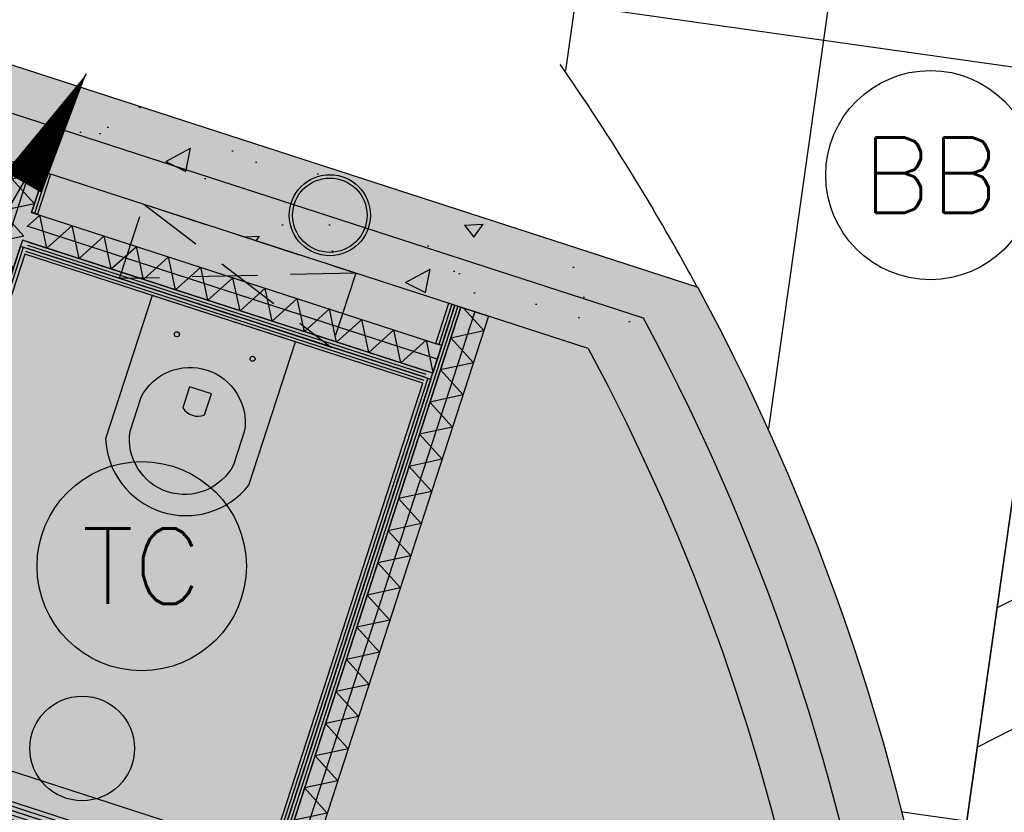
# Model space of a CAD drawing. Header units: millimetres. Extents: x -4107 to 114693, y -37499 to 54671.
# Tile 63 of 156: x 78177 to 80529, y -9439 to -7545. Entities that reach past the tile are written whole.
import ezdxf
from ezdxf.enums import TextEntityAlignment as Align

# ---------------------------------------------------------------- set-up
doc = ezdxf.new("R2010")
doc.units = ezdxf.units.MM
doc.header["$LTSCALE"] = 50
doc.linetypes.add('XREF_06_werkset$0$B0403', pattern=[37.5, 25, -12.5])
doc.linetypes.add('XREF_06_werkset$0$B0702', pattern=[4.6875, 3.125, -1.5625])
for name, color, linetype in [('ABT_VOORSTEL daklichten', 1, 'Continuous'), ('AL28XH2-_STAAL', 2, 'Continuous'), ('FOK_ BRANDSLANGHASPELS', 2, 'Continuous'), ('FOK_22_BINNENWANDEN', 2, 'Continuous'), ('FOK_28_CONSTRUCTIES', 4, 'Continuous'), ('XREF_06_PLAFOND$0$AA45----_PLAFONDAFW', 1, 'Continuous'), ('XREF_06_PLAFOND$0$AI45----_PLAFONDAFW', 2, 'Continuous'), ('XREF_06_verlichting$0$EL6311--', 3, 'Continuous'), ('XREF_06_Vloergoot installaties$0$EM6131--', 1, 'Continuous'), ('XREF_06_werkset$0$AA21K---_ISOLATIE', 242, 'Continuous'), ('XREF_06_werkset$0$AA28E---_TPGBETON', 242, 'Continuous'), ('XREF_06_werkset$0$AA31XI4-_MULTIPLEX', 242, 'Continuous'), ('XREF_06_werkset$0$AA32XI1-_NAALDHOUT', 242, 'Continuous'), ('XREF_06_werkset$0$AB31XI--_HOUT', 7, 'Continuous'), ('XREF_06_werkset$0$AI32XI1-_NAALDHOUT', 242, 'Continuous'), ('XREF_06_werkset$0$AI74----_INRSANITAIR', 1, 'Continuous'), ('XREF_06_werkset$0$AL$8A---_ABT-HULP', 241, 'Continuous'), ('XREF_06_werkset$0$AL21K---_ISOLATIE', 1, 'Continuous'), ('XREF_06_werkset$0$AL22RF7-_GIPSKARTON', 1, 'Continuous'), ('XREF_06_werkset$0$AL281L4-_STREEPG-BOV', 242, 'XREF_06_werkset$0$B0403'), ('XREF_06_werkset$0$AL28E---_TPGBETON', 4, 'Continuous'), ('XREF_06_werkset$0$AL31XI4-_MULTIPLEX', 2, 'Continuous'), ('XREF_06_werkset$0$AL32XI1-_NAALDHOUT', 2, 'Continuous'), ('XREF_06_werkset$0$AV32XI1-_NAALDHOUT', 1, 'Continuous'), ('XREF_06_werkset$0$AZ21K---_ISOLATIE', 1, 'Continuous'), ('XREF_06_werkset$0$AZ22RF7-_GIPSKARTON', 1, 'Continuous'), ('XREF_06_werkset$0$AZ28E---_TPGBETON', 4, 'Continuous'), ('XREF_06_werkset$0$AZ31XI4-_MULTIPLEX', 2, 'Continuous')]:
    doc.layers.add(name, color=color, linetype=linetype)
doc.styles.add('XREF_06_verlichting$0$BURO-018', font='simplex.shx', dxfattribs={"height": 180})
doc.styles.add('XREF_06_werkset$0$02_50', font='ABTPR.SHX', dxfattribs={"width": 0.8, "height": 125})
pattern_1 = [(49.99999999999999, (0, 0), (426.0525484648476, -37.2747681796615), [44.55000000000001, -490.0500000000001]), (355, (0, 0), (-82.41829216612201, 446.8021274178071), [35.64000000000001, -392.0400000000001]), (100.4514, (35.50437792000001, -3.10622796), (343.6345727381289, 409.5270879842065), [37.86167286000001, -416.4784145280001]), (46.18420000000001, (0, 118.8), (633.9411828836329, -98.31829451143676), [66.82500000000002, -735.0750000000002]), (96.6356, (52.82842653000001, 110.606775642), (555.1896470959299, 578.6260153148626), [56.79251107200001, -624.7175220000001]), (351.1842, (0, 118.8), (555.1891954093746, 578.626448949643), [53.46000000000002, -588.0600000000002]), (21, (59.40000000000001, 89.10000000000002), (354.5627889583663, -239.1556210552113), [44.55000000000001, -490.0500000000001]), (326.0000000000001, (59.40000000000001, 89.10000000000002), (144.5293071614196, 430.7391267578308), [35.64000000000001, -392.0400000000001]), (71.4514, (88.94688640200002, 69.17034603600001), (499.0922413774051, 191.5831150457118), [37.86167286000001, -416.4784145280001]), (37.50000000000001, (0, 0), (7.222954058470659, 197.7389491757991), [0, -387.2880000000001, 0, -397.9800000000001, 0, -393.5250000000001]), (7.499999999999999, (0, 0), (156.2633052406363, 234.280556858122), [0, -226.908, 0, -378.3780000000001, 0, -149.985]), (327.5, (-132.462, 0), (317.0905270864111, -13.3975938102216), [0, -148.5, 0, -463.3200000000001, 0, -614.7900000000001]), (317.5, (-191.8620000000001, 0), (346.4125845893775, 59.46235950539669), [0, -193.05, 0, -307.6920000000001, 0, -436.5900000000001])]

# ---------------------------------------------------------------- blocks, each defined once
blk = doc.blocks.new('XREF_06_Vloergoot installaties$0$E00107')
at = {"color": 0, "linetype": 'Continuous'}
blk.add_line((-5, -8.66025403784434), (5, 8.660254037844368), dxfattribs=at)
for points in [[(5, 8.660254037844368, 0, 1, 0), (3.5, 6.06217782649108, 1, 1, 0)], [(0, 0, 0, 1, 0), (-1.5, -2.598076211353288, 1, 1, 0)]]:
    blk.add_lwpolyline(points, format="xyseb", dxfattribs=at)
blk = doc.blocks.new('XREF_06_Vloergoot installaties')
at = {"layer": 'XREF_06_Vloergoot installaties$0$EM6131--', "xscale": 100, "yscale": 100, "zscale": 100}
blk.add_blockref('XREF_06_Vloergoot installaties$0$E00107', (77836.20486315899, -8539.900151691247), dxfattribs=at)
blk = doc.blocks.new('XREF_06_PLAFOND')
at = {"layer": 'XREF_06_PLAFOND$0$AA45----_PLAFONDAFW'}
h = blk.add_hatch(dxfattribs=at)
h.set_pattern_fill('ANSI31', color=256, scale=2200, angle=342.02, style=0)
h.set_pattern_definition([(27.02000000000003, (0, 0), (-124.9329103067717, 244.9831992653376), [])])
edge = h.paths.add_edge_path()
edge.add_line((79923.49240396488, -13101.34577445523), (78281.67232382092, -24695.3937757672))
edge.add_line((78281.67232382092, -24695.3937757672), (78861.03279180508, -24883.41584296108))
edge.add_line((78861.03279180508, -24883.41584296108), (85620.1515149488, 22847.48224413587))
edge.add_line((85620.1515149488, 22847.48224413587), (85032.18114062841, 22974.7036983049))
edge.add_line((85032.18114062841, 22974.7036983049), (80378.04838787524, -9891.405805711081))
edge.add_arc((75004.1964724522, -10767.57525289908), 5444.810126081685, -25.38020012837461, 9.260200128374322, ccw=False)
at = {"layer": 'XREF_06_PLAFOND$0$AI45----_PLAFONDAFW'}
h = blk.add_hatch(dxfattribs=at)
h.set_pattern_fill('_USER,_O', color=256, scale=1800, pattern_type=0)
h.set_pattern_definition([(351.94, (60508.45538535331, -17546.47061425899), (252.3780553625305, 1782.219211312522), [])])
edge = h.paths.add_edge_path(flags=16)
edge.add_arc((41622.22216217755, 26897.39712025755), 5449.922828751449, 0, 180)
edge.add_arc((41622.22216217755, 26897.39712025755), 5449.922828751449, 180, 360)
h.paths.add_polyline_path([(49833.5168537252, 30277.31994900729), (51633.51685374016, 30277.31994900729), (51633.51685363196, 27677.31994893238), (49833.51685351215, 27677.31994900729)], flags=16)
edge = h.paths.add_edge_path(flags=16)
edge.add_arc((86127.26898417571, 26613.49231747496), 3800.000000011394, 0, 180)
edge.add_arc((86127.26898417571, 26613.49231747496), 3800.000000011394, 180, 360)
edge = h.paths.add_edge_path(flags=16)
edge.add_arc((74998.81403571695, -10766.81305209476), 5450.000005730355, 0, 180)
edge.add_arc((74998.81403571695, -10766.81305209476), 5450.000005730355, 180, 360)
edge = h.paths.add_edge_path()
edge.add_arc((59888.12586944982, 10791.11494689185), 9323.877918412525, 341.2423601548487, 446.6290869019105)
edge.add_line((60436.36613652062, 20098.86075600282), (31243.25169369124, 21827.80385779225))
edge.add_line((31243.25169369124, 21827.80385779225), (28955.06492372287, 21950.50756966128))
edge.add_line((28955.06492372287, 21950.50756966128), (30807.03278968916, 36094.67203092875))
edge.add_line((30807.03278968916, 36094.67203092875), (95373.92533888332, 36094.67203087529))
edge.add_line((95373.92533888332, 36094.67203087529), (86392.75272236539, -27327.71370024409))
edge.add_line((86392.75272236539, -27327.7137002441), (59702.27815864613, -18665.75197252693))
edge.add_line((59702.27815864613, -18665.75197252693), (68716.7870859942, 7792.875369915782))
h = blk.add_hatch(dxfattribs=at)
h.set_pattern_fill('_USER,_O', color=256, scale=600, angle=90, pattern_type=0)
h.set_pattern_definition([(81.93999999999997, (95317.8413266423, 35698.87331730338), (-594.0730704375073, 84.12601845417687), [])])
edge = h.paths.add_edge_path(flags=16)
edge.add_arc((86127.26898417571, 26613.49231747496), 3800.000000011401, 0, 360)
edge = h.paths.add_edge_path(flags=16)
edge.add_arc((74998.81403571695, -10766.81305209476), 5450.000005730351, 0, 360)
edge = h.paths.add_edge_path(flags=16)
edge.add_arc((41622.22216217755, 26897.39712025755), 5449.922828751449, 0, 360)
h.paths.add_polyline_path([(49933.51685366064, 30177.31994903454), (51533.51685368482, 30177.31994903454), (51533.51685368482, 27777.31994900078), (49933.51685366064, 27777.31994900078)], flags=16)
edge = h.paths.add_edge_path()
edge.add_arc((59888.12586944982, 10791.11494689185), 9323.877918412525, 341.2423601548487, 446.6290869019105)
edge.add_line((60436.36613652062, 20098.86075600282), (31243.25169369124, 21827.80385779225))
edge.add_line((31243.25169369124, 21827.80385779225), (28955.06492372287, 21950.50756966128))
edge.add_line((28955.06492372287, 21950.50756966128), (30807.03278968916, 36094.67203092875))
edge.add_line((30807.03278968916, 36094.67203092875), (95373.92533888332, 36094.67203087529))
edge.add_line((95373.92533888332, 36094.67203087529), (86392.75272236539, -27327.71370024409))
edge.add_line((86392.75272236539, -27327.7137002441), (59702.27815864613, -18665.75197252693))
edge.add_line((59702.27815864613, -18665.75197252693), (68716.7870859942, 7792.875369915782))
at = {"layer": 'XREF_06_PLAFOND$0$AA45----_PLAFONDAFW'}
blk.add_lwpolyline([(79923.49240396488, -13101.34577445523), (78281.67232382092, -24695.3937757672), (78861.03279180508, -24883.41584296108), (85620.1515149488, 22847.48224413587), (85032.18114062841, 22974.7036983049), (80378.04838787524, -9891.405805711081, -0.1523088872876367)], format="xyb", close=True, dxfattribs=at)
blk = doc.blocks.new('A$C125E5D54')
at = {"layer": 'AL28XH2-_STAAL'}
for radius in [96.85, 88.85]:
    blk.add_circle((72349.99255137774, -5354.876707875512), radius, dxfattribs=at)
blk = doc.blocks.new('XREF_06_verlichting$0$1115B3A')
at = {"color": 0, "linetype": 'Continuous'}
blk.add_circle((0, 0), 2.5, dxfattribs=at)
at = {"color": 0, "linetype": 'Continuous', "style": 'XREF_06_verlichting$0$BURO-018'}
for tag, p in [('E_GKAST', (0, 8)), ('E_GROEP', (0, 5)), ('E_SGROEP', (4.5, 5)), ('E_ARMCODE', (0, 0)), ('E_SLET', (4.5, -1))]:
    blk.add_attdef(tag, text='', height=1.8, dxfattribs=at).set_placement(p, align=Align.MIDDLE)
blk = doc.blocks.new('XREF_06_verlichting$0$E00411')
at = {"color": 0, "linetype": 'Continuous'}
blk.add_circle((0, 0), 1.25, dxfattribs=at)
for points in [[(-2.891705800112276, 2.395768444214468), (-2.395768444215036, 2.891705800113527), (-1.237436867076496, 1.237436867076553)], [(2.395768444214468, 2.891705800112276), (2.891705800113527, 2.395768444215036), (1.237436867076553, 1.237436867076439)], [(-2.395768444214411, -2.891705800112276), (-2.89170580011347, -2.395768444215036), (-1.237436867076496, -1.237436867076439)], [(2.89170580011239, -2.395768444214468), (2.395768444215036, -2.891705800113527), (1.237436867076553, -1.237436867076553)]]:
    blk.add_solid(points, dxfattribs=at)
at = {"color": 0, "linetype": 'Continuous', "style": 'XREF_06_verlichting$0$BURO-018'}
for tag, height, p in [('E_SLET1', 1.8, (-2.842e-13, 4.641705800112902)), ('E_GROEP', 1.799999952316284, (0, 0)), ('E_GKAST', 1.799999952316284, (0, 0))]:
    blk.add_attdef(tag, text='', height=height, dxfattribs=at).set_placement(p, align=Align.MIDDLE)
at = {"color": 0, "linetype": 'Continuous', "style": 'XREF_06_verlichting$0$BURO-018', "flags": 1}
for tag in ['E_MATCODE', 'E_SGROEP']:
    blk.add_attdef(tag, text='', height=1.799999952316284, dxfattribs=at).set_placement((0, 0), align=Align.MIDDLE)
blk = doc.blocks.new('XREF_06_verlichting')
at = {"layer": 'XREF_06_verlichting$0$EL6311--'}
ref = blk.add_blockref('XREF_06_verlichting$0$1115B3A', (80352.38558098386, -7916.028510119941), dxfattribs=dict(at, xscale=100, yscale=100, zscale=100))
ref.add_attrib('E_ARMCODE', 'BB', dxfattribs={"layer": '0', "color": 1, "linetype": 'Continuous', "height": 180, "style": 'XREF_06_verlichting$0$BURO-018'}).set_placement((80352.38558098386, -7916.028510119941), align=Align.MIDDLE)
ref = blk.add_blockref('XREF_06_verlichting$0$1115B3A', (78468.33062781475, -8850.736579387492), dxfattribs=dict(at, xscale=100, yscale=100, zscale=100))
ref.add_attrib('E_ARMCODE', 'TC', dxfattribs={"layer": '0', "color": 1, "linetype": 'Continuous', "height": 180, "style": 'XREF_06_verlichting$0$BURO-018'}).set_placement((78468.33062781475, -8850.736579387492), align=Align.MIDDLE)
at = {"layer": 'XREF_06_verlichting$0$EL6311--', "xscale": 100.000000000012, "yscale": 100, "zscale": 100, "rotation": 343.6727703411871}
blk.add_blockref('XREF_06_verlichting$0$E00411', (78326.19564919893, -9286.389495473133), dxfattribs=at)
blk = doc.blocks.new('*U982')
at = {"layer": 'XREF_06_werkset$0$AA28E---_TPGBETON'}
blk.add_hatch(color=254, dxfattribs=at).paths.add_polyline_path([(15763.58728602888, 62068.33733462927), (13163.59038192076, 62068.32338466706), (13163.59038192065, 62288.32338464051), (15967.60088842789, 62288.33733462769)])
h = blk.add_hatch(dxfattribs=at)
h.set_pattern_fill('AR-CONC', color=1, scale=59.40000000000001, style=0)
h.set_pattern_definition(pattern_1)
h.paths.add_polyline_path([(15763.58728602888, 62068.33733462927), (13163.59038192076, 62068.32338466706), (13163.59038192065, 62288.32338464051), (15967.60088842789, 62288.33733462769)])
at = {"layer": 'XREF_06_werkset$0$AL28E---_TPGBETON'}
blk.add_lwpolyline([(15763.58728602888, 62068.33733462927), (13163.59038192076, 62068.32338466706), (13163.59038192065, 62288.32338464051), (15967.60088842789, 62288.33733462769)], dxfattribs=at)
at = {"layer": 'XREF_06_werkset$0$AZ28E---_TPGBETON'}
blk.add_lwpolyline([(13163.59038192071, 62178.32338465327), (15865.59482252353, 62178.33733462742)], dxfattribs=at)
blk = doc.blocks.new('*U981')
at = {"layer": 'XREF_06_werkset$0$AA28E---_TPGBETON'}
blk.add_hatch(color=254, dxfattribs=at).paths.add_polyline_path([(15763.58728602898, 62068.33733462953, -0.6895002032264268), (12013.58728657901, 53201.78916100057), (11793.58707188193, 53214.56614082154, -0.298724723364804), (7330.398594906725, 56678.33733463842), (7260.453232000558, 56898.33733463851, -0.1436830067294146), (7260.453232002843, 59798.33733463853), (7014.280955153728, 60018.33733463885, 1.806670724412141), (15967.60088842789, 62288.33733462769)])
h = blk.add_hatch(dxfattribs=at)
h.set_pattern_fill('AR-CONC', color=1, scale=59.40000000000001, style=0)
h.set_pattern_definition(pattern_1)
h.paths.add_polyline_path([(15763.58728602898, 62068.33733462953, -0.6895002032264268), (12013.58728657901, 53201.78916100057), (11793.58707188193, 53214.56614082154, -0.298724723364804), (7330.398594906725, 56678.33733463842), (7260.453232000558, 56898.33733463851, -0.1436830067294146), (7260.453232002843, 59798.33733463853), (7014.280955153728, 60018.33733463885, 1.806670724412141), (15967.60088842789, 62288.33733462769)])
at = {"layer": 'XREF_06_werkset$0$AL28E---_TPGBETON'}
for points in [[(7014.280955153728, 60018.33733463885, 1.806670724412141), (15967.60088842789, 62288.33733462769)], [(15763.58728602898, 62068.33733462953, -0.6895002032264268), (12013.58728657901, 53201.78916100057)]]:
    blk.add_lwpolyline(points, format="xyb", dxfattribs=at)
at = {"layer": 'XREF_06_werkset$0$AZ28E---_TPGBETON'}
blk.add_lwpolyline([(15865.59482252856, 62178.3373346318, -1.792795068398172), (7136.898168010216, 59908.33733463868)], format="xyb", dxfattribs=at)
blk = doc.blocks.new('XREF_06_werkset$0$ARC1540')
at = {"color": 0, "linetype": 'ByBlock'}
for p, q in [((-40, 10), (40, 10)), ((-40, 0), (40, 0)), ((-40, -10), (40, -10))]:
    blk.add_line(p, q, dxfattribs=at)
blk = doc.blocks.new('*U800')
at = {"layer": 'XREF_06_werkset$0$AA31XI4-_MULTIPLEX'}
for p, q in [((457869.7891020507, -54841.29092850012), (457908.7891020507, -54841.29092850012)), ((458708.7891020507, -54841.29092850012), (458739.7891020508, -54841.29092850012)), ((457869.7891020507, -54851.29092850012), (457908.7891020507, -54851.29092850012)), ((457869.7891020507, -54861.29092850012), (457908.7891020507, -54861.29092850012)), ((458708.7891020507, -54851.29092850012), (458739.7891020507, -54851.29092850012)), ((458708.7891020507, -54861.29092850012), (458739.7891020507, -54861.29092850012))]:
    blk.add_line(p, q, dxfattribs=at)
at = {"layer": 'XREF_06_werkset$0$AL31XI4-_MULTIPLEX'}
blk.add_lwpolyline([(458739.7891020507, -54871.29092850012), (457869.7891020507, -54871.29092850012), (457869.7891020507, -54831.29092850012), (458739.7891020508, -54831.29092850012), (458739.7891020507, -54871.29092850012)], dxfattribs=at)
at = {"layer": 'XREF_06_werkset$0$AZ31XI4-_MULTIPLEX'}
blk.add_lwpolyline([(457869.7891020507, -54851.29092850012), (458739.7891020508, -54851.29092850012)], dxfattribs=at)
at = {"layer": 'XREF_06_werkset$0$AA31XI4-_MULTIPLEX'}
for p in [(457948.7891020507, -54851.29092850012), (458028.7891020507, -54851.29092850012), (458108.7891020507, -54851.29092850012), (458188.7891020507, -54851.29092850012), (458268.7891020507, -54851.29092850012), (458348.7891020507, -54851.29092850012), (458428.7891020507, -54851.29092850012), (458508.7891020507, -54851.29092850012), (458588.7891020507, -54851.29092850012), (458668.7891020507, -54851.29092850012)]:
    blk.add_blockref('XREF_06_werkset$0$ARC1540', p, dxfattribs=at)
blk = doc.blocks.new('XREF_06_werkset$0$V-H-39X005S_B09145W02')
at = {"layer": 'XREF_06_werkset$0$AA32XI1-_NAALDHOUT'}
h = blk.add_hatch(dxfattribs=at)
h.set_pattern_fill('NAALD', color=256, scale=528, angle=180, style=0)
h.set_pattern_definition([(225, (-908, 64), (41.06876185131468, -41.06876185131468), [])])
h.paths.add_polyline_path([(-975, 64), (-975, 44), (-975, -50), (-908, -50), (-908, 14.9999999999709), (-925, 15), (-925, 63.9999999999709)])
h = blk.add_hatch(dxfattribs=at)
h.set_pattern_fill('NAALD', color=256, scale=528, angle=180, style=0)
h.set_pattern_definition([(225, (5, 64), (41.06876185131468, -41.06876185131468), [])])
h.paths.add_polyline_path([(5, 64), (5, 44), (5, -50), (-62, -50), (-62, 14.9999999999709), (-45, 15), (-45, 63.9999999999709)])
at = {"layer": 'XREF_06_werkset$0$AI32XI1-_NAALDHOUT'}
blk.add_lwpolyline([(-50, 59.9999999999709), (-50, 930)], dxfattribs=at)
blk.add_arc((-50, 59.9999999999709), 870.0000000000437, 89.99999999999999, 180, dxfattribs=at)
at = {"layer": 'XREF_06_werkset$0$AL$8A---_ABT-HULP'}
for points in [[(-985, 132), (-985, -118)], [(15, 132), (15, -118)], [(-975, -50), (-985, 64)], [(-985, -50), (-975, 64)], [(5, 64), (15, -50)], [(5, -50), (15, 64)]]:
    blk.add_lwpolyline(points, dxfattribs=at)
for points in [[(-975, -50), (-985, -50), (-985, 64), (-975, 64)], [(-975, 64), (-925, 63.9999999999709), (-925, 15), (-908, 14.9999999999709), (-908, -50), (-975, -50)], [(5, 64), (-45, 63.9999999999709), (-45, 15), (-62, 14.9999999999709), (-62, -50), (5, -50)], [(5, -50), (15, -50), (15, 64), (5, 64)], [(-975, -50), (-965, -50), (-965, 44), (-975, 44)], [(5, -50), (-5, -50), (-5, 44), (5, 44)]]:
    blk.add_lwpolyline(points, close=True, dxfattribs=at)
blk.add_circle((5, 64), 4, dxfattribs=at)
at = {"layer": 'XREF_06_werkset$0$AL32XI1-_NAALDHOUT'}
for points in [[(-975, 64), (-975, 44), (-975, 44), (-975, -50), (-908, -50), (-908, 14.9999999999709), (-925, 15), (-925, 63.9999999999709)], [(5, 64), (5, 44), (5, 44), (5, -50), (-62, -50), (-62, 14.9999999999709), (-45, 15), (-45, 63.9999999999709)]]:
    blk.add_lwpolyline(points, close=True, dxfattribs=at)
at = {"layer": 'XREF_06_werkset$0$AV32XI1-_NAALDHOUT'}
for points in [[(-925, 63.9999999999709), (-45, 63.9999999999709)], [(-908, -50), (-62, -50)]]:
    blk.add_lwpolyline(points, dxfattribs=at)
at = {"rotation": 180}
blk.add_blockref('*U800', (457819.7891020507, -54811.29092850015), dxfattribs=at)
at = {"layer": 'XREF_06_werkset$0$AB31XI--_HOUT', "color": 7, "style": 'XREF_06_werkset$0$02_50', "width": 0.8}
blk.add_attdef('MERK', (102.8361399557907, -259.5502999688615), '', height=125, dxfattribs=at)
blk = doc.blocks.new('XREF_06_werkset$0$V-H-39X005Y_B09145W02')
at = {"layer": 'XREF_06_werkset$0$AA32XI1-_NAALDHOUT'}
h = blk.add_hatch(dxfattribs=at)
h.set_pattern_fill('NAALD', color=256, scale=528, style=0)
h.set_pattern_definition([(135, (-908, -64), (41.06876185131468, 41.06876185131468), [])])
h.paths.add_polyline_path([(-975, -64), (-975, -44), (-975, 50), (-908, 50), (-908, -14.9999999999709), (-925, -15), (-925, -63.9999999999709)])
h = blk.add_hatch(dxfattribs=at)
h.set_pattern_fill('NAALD', color=256, scale=528, style=0)
h.set_pattern_definition([(135, (5, -64), (41.06876185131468, 41.06876185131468), [])])
h.paths.add_polyline_path([(5, -64), (5, -44), (5, 50), (-62, 50), (-62, -14.9999999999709), (-45, -15), (-45, -63.9999999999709)])
at = {"layer": 'XREF_06_werkset$0$AI32XI1-_NAALDHOUT'}
blk.add_lwpolyline([(-50, -59.9999999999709), (-50, -930)], dxfattribs=at)
blk.add_arc((-50, -59.9999999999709), 870.0000000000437, 180, 270, dxfattribs=at)
at = {"layer": 'XREF_06_werkset$0$AL$8A---_ABT-HULP'}
for points in [[(-985, -132), (-985, 118)], [(15, -132), (15, 118)], [(-975, 50), (-985, -64)], [(-985, 50), (-975, -64)], [(5, -64), (15, 50)], [(5, 50), (15, -64)]]:
    blk.add_lwpolyline(points, dxfattribs=at)
for points in [[(-975, 50), (-985, 50), (-985, -64), (-975, -64)], [(-975, -64), (-925, -63.9999999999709), (-925, -15), (-908, -14.9999999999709), (-908, 50), (-975, 50)], [(-975, 50), (-965, 50), (-965, -44), (-975, -44)], [(5, -64), (-45, -63.9999999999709), (-45, -15), (-62, -14.9999999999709), (-62, 50), (5, 50)], [(5, 50), (-5, 50), (-5, -44), (5, -44)], [(5, 50), (15, 50), (15, -64), (5, -64)]]:
    blk.add_lwpolyline(points, close=True, dxfattribs=at)
blk.add_circle((5, -64), 4, dxfattribs=at)
at = {"layer": 'XREF_06_werkset$0$AL32XI1-_NAALDHOUT'}
for points in [[(-975, -64), (-975, -44), (-975, -44), (-975, 50), (-908, 50), (-908, -14.9999999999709), (-925, -15), (-925, -63.9999999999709)], [(5, -64), (5, -44), (5, -44), (5, 50), (-62, 50), (-62, -14.9999999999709), (-45, -15), (-45, -63.9999999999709)]]:
    blk.add_lwpolyline(points, close=True, dxfattribs=at)
at = {"layer": 'XREF_06_werkset$0$AV32XI1-_NAALDHOUT'}
for points in [[(-908, 50), (-62, 50)], [(-925, -63.9999999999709), (-45, -63.9999999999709)]]:
    blk.add_lwpolyline(points, dxfattribs=at)
at = {"xscale": -1}
blk.add_blockref('*U800', (457819.7891020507, 54811.29092850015), dxfattribs=at)
at = {"layer": 'XREF_06_werkset$0$AB31XI--_HOUT', "color": 7, "style": 'XREF_06_werkset$0$02_50', "width": 0.8}
blk.add_attdef('MERK', (102.8361399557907, -259.5502999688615), '', height=125, dxfattribs=at)
blk = doc.blocks.new('*U912')
at = {"layer": 'XREF_06_werkset$0$AL22RF7-_GIPSKARTON'}
for points in [[(57869.75327350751, -81489.87753019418), (58820.91759913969, -81798.562524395)], [(58816.28732422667, -81812.82998927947), (57865.1229985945, -81504.14499507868)]]:
    blk.add_lwpolyline(points, dxfattribs=at)
at = {"layer": 'XREF_06_werkset$0$AZ22RF7-_GIPSKARTON'}
blk.add_lwpolyline([(57867.43813605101, -81497.01126263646), (58818.60246168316, -81805.69625683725)], dxfattribs=at)
blk = doc.blocks.new('*U914')
at = {"layer": 'XREF_06_werkset$0$AL22RF7-_GIPSKARTON'}
for points in [[(57454.50402249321, -82720.80964853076), (57855.48580862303, -81485.2472552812), (57869.75327350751, -81489.87753019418)], [(57865.1229985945, -81504.14499507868), (57464.14121246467, -82739.70738832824)]]:
    blk.add_lwpolyline(points, dxfattribs=at)
at = {"layer": 'XREF_06_werkset$0$AZ22RF7-_GIPSKARTON'}
blk.add_lwpolyline([(57459.32261747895, -82730.2585184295), (57862.61954106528, -81487.56239273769)], dxfattribs=at)
blk = doc.blocks.new('*U950')
at = {"layer": 'XREF_06_werkset$0$AL22RF7-_GIPSKARTON'}
for points in [[(-43725.29235507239, 45633.86680036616), (-43710.29235507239, 45633.8668003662), (-43710.29235506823, 44334.86686948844)], [(-43725.2923550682, 44319.86686948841), (-43725.29235507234, 45618.86680036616)]]:
    blk.add_lwpolyline(points, dxfattribs=at)
at = {"layer": 'XREF_06_werkset$0$AZ22RF7-_GIPSKARTON'}
blk.add_lwpolyline([(-43717.79235507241, 45633.86680036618), (-43717.79235506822, 44327.36686948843)], dxfattribs=at)
blk = doc.blocks.new('*U953')
at = {"layer": 'XREF_06_werkset$0$AL22RF7-_GIPSKARTON'}
blk.add_lwpolyline([(-43710.29235506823, 44334.86686948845), (-43710.29235507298, 45819.86686948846), (-43695.29235507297, 45819.86686948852), (-43695.29235506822, 44334.8668694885), (-43710.29235506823, 44334.86686948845)], dxfattribs=at)
at = {"layer": 'XREF_06_werkset$0$AZ22RF7-_GIPSKARTON'}
blk.add_lwpolyline([(-43702.79235507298, 45819.86686948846), (-43702.79235506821, 44334.86686948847)], dxfattribs=at)
blk = doc.blocks.new('XREF_06_werkset$0$ARC870')
at = {"color": 0}
for q in [(-40.41451884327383, -35), (40.41451884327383, -35)]:
    blk.add_line((0, 35), q, dxfattribs=at)
blk = doc.blocks.new('*U955')
at = {"layer": 'XREF_06_werkset$0$AA21K---_ISOLATIE'}
for p, q in [((-43688.22446594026, 45819.86686948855), (-43625.29235507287, 45783.53299833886)), ((-43695.29235507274, 45743.11847949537), (-43625.29235507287, 45783.53299833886)), ((-43695.29235506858, 44449.85451718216), (-43631.90272649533, 44413.25649806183)), ((-43695.29235506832, 44369.02547949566), (-43649.96259709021, 44395.19662746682)), ((-43695.29235506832, 44369.02551718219), (-43683.14625913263, 44362.01296542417))]:
    blk.add_line(p, q, dxfattribs=at)
at = {"layer": 'XREF_06_werkset$0$AL21K---_ISOLATIE'}
blk.add_lwpolyline([(-43695.29235506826, 44349.86686948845), (-43695.29235507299, 45819.86686948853), (-43625.29235507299, 45819.86686948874), (-43625.29235506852, 44419.86686948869)], dxfattribs=at)
at = {"layer": 'XREF_06_werkset$0$AZ21K---_ISOLATIE'}
blk.add_lwpolyline([(-43660.29235507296, 45819.86686948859), (-43660.2923550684, 44384.86254296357)], dxfattribs=at)
at = {"layer": 'XREF_06_werkset$0$AA21K---_ISOLATIE', "rotation": 270.0000000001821}
for p in [(-43660.29235507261, 45702.70399833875), (-43660.29235507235, 45621.87499833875), (-43660.2923550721, 45541.04599833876), (-43660.29235507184, 45460.21699833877), (-43660.29235507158, 45379.38799833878), (-43660.29235507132, 45298.5589983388), (-43660.29235507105, 45217.72999833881), (-43660.2923550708, 45136.90099833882), (-43660.29235507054, 45056.07199833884), (-43660.29235507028, 44975.24299833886), (-43660.29235507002, 44894.41399833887), (-43660.29235506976, 44813.58499833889), (-43660.2923550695, 44732.75599833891), (-43660.29235506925, 44651.92699833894), (-43660.29235506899, 44571.09799833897), (-43660.29235506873, 44490.26899833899)]:
    blk.add_blockref('XREF_06_werkset$0$ARC870', p, dxfattribs=at)
blk = doc.blocks.new('*U957')
at = {"layer": 'XREF_06_werkset$0$AL22RF7-_GIPSKARTON'}
for points in [[(-44725.29235514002, 45648.86680036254), (-43725.29235513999, 45648.86680036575)], [(-43725.29235513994, 45633.86680036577), (-44725.29235513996, 45633.86680036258)]]:
    blk.add_lwpolyline(points, dxfattribs=at)
at = {"layer": 'XREF_06_werkset$0$AZ22RF7-_GIPSKARTON'}
blk.add_lwpolyline([(-44725.29235513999, 45641.36680036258), (-43725.29235513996, 45641.36680036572)], dxfattribs=at)
blk = doc.blocks.new('*U958')
at = {"layer": 'XREF_06_werkset$0$AA21K---_ISOLATIE'}
for p, q in [((-44810.29235507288, 45780.45235064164), (-44742.02440588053, 45819.86686948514)), ((-44810.29235506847, 44406.35938832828), (-44740.29235506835, 44365.94486948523)), ((-44759.99501756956, 44354.56953198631), (-44740.29235506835, 44365.94486948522))]:
    blk.add_line(p, q, dxfattribs=at)
at = {"layer": 'XREF_06_werkset$0$AL21K---_ISOLATIE'}
for points in [[(-44810.29235506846, 44404.86686948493), (-44810.292355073, 45819.86686948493), (-44740.29235507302, 45819.86686948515), (-44740.29235507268, 45718.86680036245)], [(-44740.29235507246, 45648.86680036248), (-44740.29235506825, 44334.86686948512)]]:
    blk.add_lwpolyline(points, dxfattribs=at)
at = {"layer": 'XREF_06_werkset$0$AZ21K---_ISOLATIE'}
blk.add_lwpolyline([(-44775.292355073, 45819.86686948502), (-44775.29235506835, 44369.86686948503)], dxfattribs=at)
at = {"layer": 'XREF_06_werkset$0$AA21K---_ISOLATIE', "rotation": 270.000000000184}
for p in [(-44775.29235507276, 45740.03786948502), (-44775.29235507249, 45659.20886948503), (-44775.29235507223, 45578.37986948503), (-44775.29235507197, 45497.55086948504), (-44775.29235507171, 45416.72186948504), (-44775.29235507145, 45335.89286948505), (-44775.29235507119, 45255.06386948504), (-44775.29235507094, 45174.23486948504), (-44775.29235507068, 45093.40586948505), (-44775.29235507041, 45012.57686948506), (-44775.29235507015, 44931.74786948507), (-44775.2923550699, 44850.91886948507), (-44775.29235506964, 44770.08986948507), (-44775.29235506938, 44689.26086948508), (-44775.29235506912, 44608.43186948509), (-44775.29235506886, 44527.6028694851), (-44775.2923550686, 44446.77386948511)]:
    blk.add_blockref('XREF_06_werkset$0$ARC870', p, dxfattribs=at)
blk = doc.blocks.new('*U959')
at = {"layer": 'XREF_06_werkset$0$AA21K---_ISOLATIE'}
for p, q in [((-44740.29235507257, 45683.12156918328), (-44719.65483622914, 45718.86680036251)), ((-43749.70687391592, 45718.86680036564), (-43710.29235507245, 45650.59885117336))]:
    blk.add_line(p, q, dxfattribs=at)
at = {"layer": 'XREF_06_werkset$0$AL21K---_ISOLATIE'}
blk.add_lwpolyline([(-44740.29235507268, 45718.86680036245), (-43710.29235507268, 45718.86680036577), (-43710.29235507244, 45648.86680036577), (-44740.29235507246, 45648.86680036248)], dxfattribs=at)
at = {"layer": 'XREF_06_werkset$0$AZ21K---_ISOLATIE'}
blk.add_lwpolyline([(-43710.29235507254, 45683.86680036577), (-44740.29235507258, 45683.86680036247)], dxfattribs=at)
at = {"layer": 'XREF_06_werkset$0$AA21K---_ISOLATIE', "rotation": 180.0000000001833}
for p in [(-44679.24035507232, 45683.86680036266), (-44598.41135507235, 45683.86680036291), (-44517.58235507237, 45683.86680036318), (-44436.7533550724, 45683.86680036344), (-44355.92435507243, 45683.8668003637), (-44275.09535507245, 45683.86680036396), (-44194.26635507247, 45683.86680036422), (-44113.43735507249, 45683.86680036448), (-44032.60835507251, 45683.86680036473), (-43951.77935507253, 45683.86680036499), (-43870.95035507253, 45683.86680036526), (-43790.12135507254, 45683.86680036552)]:
    blk.add_blockref('XREF_06_werkset$0$ARC870', p, dxfattribs=at)
blk = doc.blocks.new('*U976')
at = {"layer": 'XREF_06_werkset$0$AL22RF7-_GIPSKARTON'}
blk.add_lwpolyline([(-44740.29235507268, 45718.86680036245), (-44740.29235507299, 45819.86686948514), (-44725.29235507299, 45819.86686948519), (-44725.29235507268, 45718.86680036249), (-44740.29235507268, 45718.86680036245)], dxfattribs=at)
at = {"layer": 'XREF_06_werkset$0$AZ22RF7-_GIPSKARTON'}
blk.add_lwpolyline([(-44732.79235507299, 45819.86686948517), (-44732.79235507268, 45718.86680036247)], dxfattribs=at)
blk = doc.blocks.new('*U975')
at = {"layer": 'XREF_06_werkset$0$AL22RF7-_GIPSKARTON'}
blk.add_lwpolyline([(-43725.29235507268, 45718.86680036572), (-43725.29235507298, 45819.86686948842), (-43710.29235507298, 45819.86686948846), (-43710.29235507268, 45718.86680036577), (-43725.29235507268, 45718.86680036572)], dxfattribs=at)
at = {"layer": 'XREF_06_werkset$0$AZ22RF7-_GIPSKARTON'}
blk.add_lwpolyline([(-43717.79235507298, 45819.86686948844), (-43717.79235507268, 45718.86680036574)], dxfattribs=at)
blk = doc.blocks.new('XREF_06_werkset')
at = {"layer": 'XREF_06_werkset$0$AI74----_INRSANITAIR', "linetype": 'XREF_06_werkset$0$B0702'}
for p, q in [((78473.22945013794, -7985.869906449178), (78921.97935987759, -8327.871836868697)), ((78979.63482476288, -8150.215587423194), (78415.57398525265, -8163.52615589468))]:
    blk.add_line(p, q, dxfattribs=at)
blk.add_lwpolyline([(78921.97935987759, -8327.871836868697), (78415.57398525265, -8163.52615589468), (78473.22945013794, -7985.869906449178), (78979.63482476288, -8150.215587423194)], close=True, dxfattribs=at)
at = {"layer": 'XREF_06_werkset$0$AI74----_INRSANITAIR'}
for points in [[(78724.48147738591, -8657.172094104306), (78835.59600687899, -8314.790142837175), (78493.17685146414, -8203.663539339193), (78382.06232197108, -8546.045490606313, 0.6946617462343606), (78724.48147738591, -8657.172094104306)], [(78714.14767482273, -8527.036666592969), (78687.76535769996, -8608.32962851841, -0.8474046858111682), (78440.4626343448, -8528.071525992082), (78466.84495146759, -8446.77856406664, -0.8474046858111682)], [(78618.43170925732, -8489.152057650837), (78634.70994755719, -8438.99322587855), (78582.84490178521, -8422.161263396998), (78566.56666348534, -8472.320095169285, 0.3667843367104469), (78618.43170925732, -8489.152057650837)]]:
    blk.add_lwpolyline(points, format="xyb", close=True, dxfattribs=at)
for centre in [(78552.41786803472, -8296.483267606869), (78733.1390889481, -8355.133419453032)]:
    blk.add_circle(centre, 6.042209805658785, dxfattribs=at)
at = {"layer": 'XREF_06_werkset$0$AL281L4-_STREEPG-BOV', "ltscale": 0.5}
blk.add_arc((74999.08235847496, -10771.86111979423), 5449.999999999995, 28.3532760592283, 115.686723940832, dxfattribs=at)
for name, p, rotation in [('*U981', (45381.59700168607, -62501.62602827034), 342.0199999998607), ('*U982', (45381.59700168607, -62501.62602827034), 342.0199999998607), ('*U958', (106648.0485851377, -65301.94529441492), 342.0199995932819), ('*U976', (106648.0485851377, -65301.94529441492), 342.0199995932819), ('*U959', (106648.0485851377, -65301.94529441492), 342.0199995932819), ('*U957', (106648.0485851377, -65301.94529441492), 342.0199995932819), ('*U953', (106648.0485851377, -65301.94529441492), 342.0199995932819), ('*U955', (106648.0485851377, -65301.94529441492), 342.0199995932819), ('*U975', (106648.0485851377, -65301.94529441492), 342.0199995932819), ('*U950', (106648.0485851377, -65301.94529441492), 342.0199995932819)]:
    blk.add_blockref(name, p, dxfattribs=dict(rotation=rotation))
for name in ['*U914', '*U912']:
    blk.add_blockref(name, (20323.68267883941, 73399.26498826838))
ref = blk.add_blockref('XREF_06_werkset$0$V-H-39X005Y_B09145W02', (78744.47659166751, -9583.622602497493), dxfattribs=dict(rotation=342.0199995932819))
ref.add_attrib('MERK', 'h.01', (78312.89942096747, -9716.43761680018), dxfattribs={"layer": 'XREF_06_werkset$0$AB31XI--_HOUT', "color": 7, "height": 125, "rotation": 342.0199999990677, "style": 'XREF_06_werkset$0$02_50', "width": 0.7999999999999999})
ref = blk.add_blockref('XREF_06_werkset$0$V-H-39X005S_B09145W02', (78841.8395124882, -9698.276264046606), dxfattribs=dict(rotation=72.01999906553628))
ref.add_attrib('MERK', 'h.01', (78481.7892575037, -10380.37060061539), dxfattribs={"layer": 'XREF_06_werkset$0$AB31XI--_HOUT', "color": 7, "height": 125, "rotation": 72.01999999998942, "style": 'XREF_06_werkset$0$02_50', "width": 0.7999999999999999})
blk = doc.blocks.new('A$C4D8164B4')
at = {"layer": 'FOK_ BRANDSLANGHASPELS', "color": 2}
blk.add_circle((19999.99949391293, 19999.99965409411), 20000, dxfattribs=at)

msp = doc.modelspace()

# ---------------------------------------------------------------- hatches: boundary and pattern name
at = {"layer": 'FOK_28_CONSTRUCTIES'}
h = msp.add_hatch(color=254, dxfattribs=at)
edge = h.paths.add_edge_path()
edge.add_line((71891.80052130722, -6291.532911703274), (72537.87833619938, -6501.207014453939))
edge.add_line((72537.87833619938, -6501.207014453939), (72034.72179624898, -8051.604863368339))
edge.add_line((72034.72179624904, -8051.604863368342), (70579.32616026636, -7579.279754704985))
edge.add_arc((74995.49827168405, -10767.54012782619), 5446.795417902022, 144.1725569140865, 263.9204642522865)
edge.add_arc((75004.14116616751, -10769.62056068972), 5445.649179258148, 263.8277221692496, 388.3449646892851)
edge.add_line((79796.8843818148, -8184.14044039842), (72633.6886428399, -5859.441147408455))
edge.add_arc((74995.49827168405, -10767.54012782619), 5446.795417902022, 115.6971669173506, 124.7377360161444)

# ---------------------------------------------------------------- block references
for name in ['XREF_06_werkset', 'XREF_06_PLAFOND', 'XREF_06_PLAFOND', 'XREF_06_Vloergoot installaties', 'XREF_06_Vloergoot installaties']:
    msp.add_blockref(name, (0, 0))
at = {"layer": 'ABT_VOORSTEL daklichten', "color": 2}
msp.add_blockref('A$C125E5D54', (6567.751249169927, -2657.128939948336), dxfattribs=at)
at = {"layer": 'FOK_22_BINNENWANDEN'}
msp.add_blockref('XREF_06_verlichting', (0, 0), dxfattribs=at)
at = {"layer": 'FOK_22_BINNENWANDEN', "color": 5}
for p in [(62903.05913624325, -17201.93244927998), (58068.54642477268, -37498.59424917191)]:
    msp.add_blockref('A$C4D8164B4', p, dxfattribs=at)

doc.saveas('drawing.dxf')
